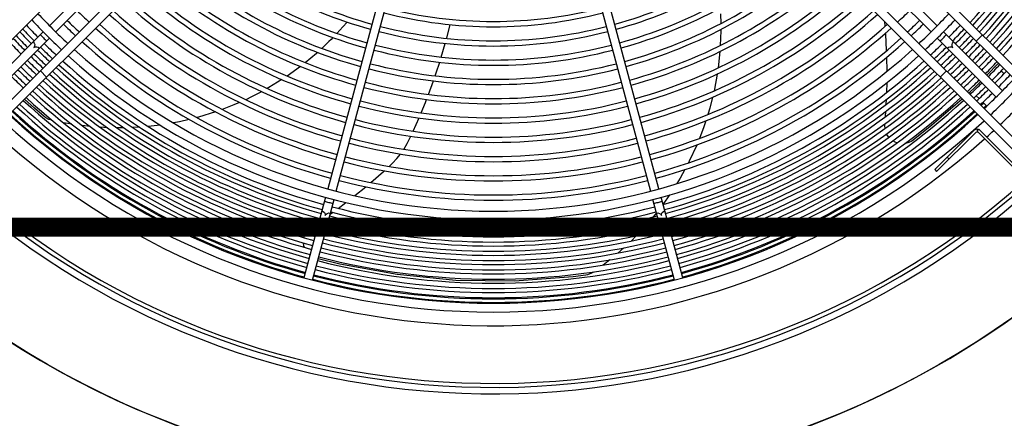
# Model space of a CAD drawing. Header units: centimetres. Extents: x -92429 to 178773, y 2337 to 428125.
# Tile 20 of 138: x 162449 to 162501, y 8883 to 8904. Entities that reach past the tile are written whole.
import ezdxf

# ---------------------------------------------------------------- set-up
doc = ezdxf.new("R2010")
doc.units = ezdxf.units.CM
doc.header["$LTSCALE"] = 50
doc.layers.add('Dach_Ist$0$RYSUNKOWE_NIEDRUK', color=6, linetype='Continuous', plot=False)
doc.layers.add('WL_urządzenia', color=1, linetype='Continuous')

msp = doc.modelspace()

# ---------------------------------------------------------------- linework, layer by layer
at = {"layer": 'Dach_Ist$0$RYSUNKOWE_NIEDRUK', "color": 8, "const_width": 1, "elevation": 2170}
msp.add_lwpolyline([(162474.34, 8804.997), (162761.334, 8893.291), (162225.915, 8893.291), (162346.373, 8893.291), (162346.373, 8733.149), (162346.373, 13607.706), (162346.373, 13508.773), (162262.567, 13508.773), (162671.299, 13508.773), (162444.719, 13577.681)], dxfattribs=at)
at = {"layer": 'WL_urządzenia', "color": 1, "linetype": 'Continuous'}
for p, q in [((162479.47, 8923.506, 2170), (162503.498, 8899.478, 2170)), ((162468.208, 8923.116, 2170), (162444.242, 8899.15, 2170)), ((162503.171, 8899.15, 2170), (162479.205, 8923.116, 2170)), ((162445.816, 8897.577, 2170), (162469.781, 8921.543, 2170)), ((162477.632, 8921.543, 2170), (162501.598, 8897.577, 2170)), ((162470.172, 8921.277, 2170), (162446.143, 8897.249, 2170)), ((162501.27, 8897.249, 2170), (162477.241, 8921.277, 2170)), ((162460.893, 8914.555, 2170), (162450.273, 8903.936, 2170)), ((162450.601, 8903.608, 2170), (162461.221, 8914.227, 2170)), ((162486.193, 8914.227, 2170), (162496.812, 8903.608, 2170)), ((162497.14, 8903.936, 2170), (162486.52, 8914.555, 2170)), ((162468.853, 8909.821, 2170), (162464.966, 8895.315, 2170)), ((162465.413, 8895.195, 2170), (162469.3, 8909.701, 2170)), ((162478.113, 8909.701, 2170), (162482, 8895.195, 2170)), ((162482.448, 8895.315, 2170), (162478.561, 8909.821, 2170)), ((162485.694, 8904.567, 2170), (162485.71, 8904.049, 2170)), ((162465.76, 8903.871, 2170), (162465.45, 8903.531, 2170)), ((162465.984, 8904.131, 2170), (162465.76, 8903.871, 2170)), ((162471.241, 8903.27, 2170), (162471.425, 8903.996, 2170)), ((162485.711, 8903.66, 2170), (162485.684, 8902.892, 2170)), ((162485.711, 8903.736, 2170), (162485.711, 8903.66, 2170)), ((162494.364, 8904.148, 2170), (162494.363, 8904.156, 2170)), ((162494.388, 8903.924, 2170), (162494.364, 8904.148, 2170)), ((162494.389, 8903.907, 2170), (162494.388, 8903.924, 2170)), ((162446.832, 8900.494, 2170), (162449.946, 8903.608, 2170)), ((162447.16, 8900.166, 2170), (162450.273, 8903.28, 2170)), ((162465.14, 8903.208, 2170), (162465.027, 8903.095, 2170)), ((162465.24, 8903.31, 2170), (162465.14, 8903.208, 2170)), ((162494.42, 8903.494, 2170), (162494.415, 8903.558, 2170)), ((162494.466, 8902.622, 2170), (162494.42, 8903.494, 2170)), ((162497.14, 8903.28, 2170), (162500.253, 8900.166, 2170)), ((162500.581, 8900.494, 2170), (162497.467, 8903.608, 2170)), ((162499.523, 8903.453, 2170), (162499.195, 8903.125, 2170)), ((162465.027, 8903.095, 2170), (162464.652, 8902.736, 2170)), ((162470.957, 8902.275, 2170), (162471.167, 8902.998, 2170)), ((162464.363, 8902.475, 2170), (162463.775, 8901.981, 2170)), ((162464.421, 8902.526, 2170), (162464.363, 8902.475, 2170)), ((162485.662, 8902.571, 2170), (162485.569, 8901.706, 2170)), ((162494.49, 8901.526, 2170), (162494.478, 8902.268, 2170)), ((162463.522, 8901.783, 2170), (162462.816, 8901.273, 2170)), ((162470.69, 8901.438, 2170), (162470.874, 8902.005, 2170)), ((162500.373, 8901.948, 2170), (162499.762, 8901.314, 2170)), ((162450.119, 8901.224, 2170), (162449.791, 8901.552, 2170)), ((162462.54, 8901.089, 2170), (162461.857, 8900.668, 2170)), ((162470.639, 8901.286, 2170), (162470.69, 8901.438, 2170)), ((162485.521, 8901.377, 2170), (162485.376, 8900.588, 2170)), ((162497.622, 8901.552, 2170), (162497.295, 8901.224, 2170)), ((162500.511, 8901.547, 2170), (162500.662, 8901.397, 2170)), ((162461.857, 8900.668, 2170), (162461.77, 8900.618, 2170)), ((162470.285, 8900.303, 2170), (162470.546, 8901.017, 2170)), ((162485.376, 8900.588, 2170), (162485.355, 8900.49, 2170)), ((162494.475, 8900.413, 2170), (162494.487, 8900.928, 2170)), ((162499.155, 8900.713, 2170), (162498.8, 8900.375, 2170)), ((162499.434, 8900.986, 2170), (162499.155, 8900.713, 2170)), ((162449.489, 8899.577, 2170), (162448.953, 8900.059, 2170)), ((162460.94, 8900.175, 2170), (162460.631, 8900.026, 2170)), ((162461.469, 8900.45, 2170), (162460.94, 8900.175, 2170)), ((162470.117, 8899.869, 2170), (162470.182, 8900.036, 2170)), ((162485.279, 8900.154, 2170), (162485.129, 8899.577, 2170)), ((162494.448, 8899.773, 2170), (162494.462, 8900.051, 2170)), ((162498.46, 8900.059, 2170), (162496.857, 8898.671, 2170)), ((162499.351, 8900.086, 2170), (162499.2, 8900.236, 2170)), ((162449.998, 8899.136, 2170), (162449.489, 8899.577, 2170)), ((162460.005, 8899.749, 2170), (162459.392, 8899.508, 2170)), ((162460.303, 8899.877, 2170), (162460.005, 8899.749, 2170)), ((162469.896, 8899.327, 2170), (162470.117, 8899.869, 2170)), ((162485.129, 8899.577, 2170), (162485.033, 8899.247, 2170)), ((162499.754, 8899.682, 2170), (162499.547, 8899.889, 2170)), ((162450.08, 8899.074, 2170), (162449.998, 8899.136, 2170)), ((162450.242, 8898.987, 2170), (162450.08, 8899.074, 2170)), ((162450.39, 8898.939, 2170), (162450.242, 8898.987, 2170)), ((162457.654, 8898.979, 2170), (162457.144, 8898.864, 2170)), ((162458.135, 8899.104, 2170), (162458.043, 8899.078, 2170)), ((162459.035, 8899.381, 2170), (162458.135, 8899.104, 2170)), ((162469.47, 8898.358, 2170), (162469.783, 8899.062, 2170)), ((162494.409, 8899.135, 2170), (162494.427, 8899.409, 2170)), ((162494.409, 8899.129, 2170), (162494.409, 8899.135, 2170)), ((162450.42, 8898.932, 2170), (162450.39, 8898.939, 2170)), ((162451.449, 8898.732, 2170), (162451.011, 8898.809, 2170)), ((162452.417, 8898.608, 2170), (162452.005, 8898.654, 2170)), ((162453.333, 8898.546, 2170), (162452.942, 8898.566, 2170)), ((162453.984, 8898.535, 2170), (162453.831, 8898.535, 2170)), ((162454.202, 8898.537, 2170), (162453.984, 8898.535, 2170)), ((162455.031, 8898.573, 2170), (162454.677, 8898.552, 2170)), ((162456.11, 8898.685, 2170), (162455.483, 8898.611, 2170)), ((162457.144, 8898.864, 2170), (162456.814, 8898.799, 2170)), ((162484.82, 8898.597, 2170), (162484.589, 8897.98, 2170)), ((162484.925, 8898.904, 2170), (162484.82, 8898.597, 2170)), ((162494.372, 8898.642, 2170), (162494.375, 8898.703, 2170)), ((162494.38, 8898.5, 2170), (162494.372, 8898.642, 2170)), ((162494.375, 8898.703, 2170), (162494.38, 8898.763, 2170)), ((162496.857, 8898.671, 2170), (162495.859, 8897.886, 2170)), ((162499.322, 8898.448, 2170), (162499.336, 8898.462, 2170)), ((162499.336, 8898.462, 2170), (162502.351, 8895.446, 2170)), ((162469.263, 8897.918, 2170), (162469.347, 8898.095, 2170)), ((162494.516, 8898.127, 2170), (162494.465, 8898.218, 2170)), ((162494.579, 8898.039, 2170), (162494.516, 8898.127, 2170)), ((162499.074, 8898.396, 2170), (162497.009, 8896.331, 2170)), ((162499.172, 8898.298, 2170), (162497.107, 8896.233, 2170)), ((162499.238, 8898.363, 2170), (162499.322, 8898.448, 2170)), ((162502.253, 8895.348, 2170), (162499.238, 8898.363, 2170)), ((162468.975, 8897.403, 2170), (162468.995, 8897.436, 2170)), ((162468.995, 8897.436, 2170), (162469.155, 8897.707, 2170)), ((162469.155, 8897.707, 2170), (162469.263, 8897.918, 2170)), ((162484.444, 8897.63, 2170), (162484.049, 8896.776, 2170)), ((162494.922, 8897.777, 2170), (162494.791, 8897.848, 2170)), ((162495.008, 8897.743, 2170), (162494.922, 8897.777, 2170)), ((162495.455, 8897.71, 2170), (162495.427, 8897.706, 2170)), ((162495.63, 8897.758, 2170), (162495.455, 8897.71, 2170)), ((162495.796, 8897.841, 2170), (162495.63, 8897.758, 2170)), ((162495.859, 8897.886, 2170), (162495.796, 8897.841, 2170)), ((162468.385, 8896.668, 2170), (162468.608, 8896.912, 2170)), ((162468.608, 8896.912, 2170), (162468.799, 8897.15, 2170)), ((162497.665, 8896.987, 2170), (162497.763, 8896.888, 2170)), ((162468.21, 8896.5, 2170), (162468.223, 8896.512, 2170)), ((162468.223, 8896.512, 2170), (162468.385, 8896.668, 2170)), ((162484.049, 8896.776, 2170), (162484.006, 8896.69, 2170)), ((162467.245, 8895.648, 2170), (162467.904, 8896.222, 2170)), ((162467.904, 8896.222, 2170), (162467.951, 8896.265, 2170)), ((162483.563, 8895.879, 2170), (162483.391, 8895.59, 2170)), ((162483.819, 8896.335, 2170), (162483.563, 8895.879, 2170)), ((162497.009, 8896.331, 2170), (162497.107, 8896.233, 2170)), ((162466.396, 8894.955, 2170), (162466.973, 8895.421, 2170)), ((162464.846, 8894.867, 2170), (162463.706, 8890.613, 2170)), ((162483.707, 8890.613, 2170), (162482.567, 8894.867, 2170)), ((162483.005, 8894.99, 2170), (162482.664, 8894.507, 2170)), ((162464.154, 8890.494, 2170), (162465.293, 8894.747, 2170)), ((162465.51, 8894.281, 2170), (162465.923, 8894.589, 2170)), ((162483.259, 8890.494, 2170), (162482.12, 8894.747, 2170)), ((162465.087, 8893.977, 2170), (162465.216, 8894.069, 2170)), ((162482.309, 8894.041, 2170), (162482.144, 8893.836, 2170)), ((162463.944, 8893.179, 2170), (162464.051, 8893.273, 2170)), ((162464.051, 8893.273, 2170), (162464.101, 8893.308, 2170)), ((162464.101, 8893.308, 2170), (162464.151, 8893.34, 2170)), ((162464.457, 8893.543, 2170), (162464.462, 8893.546, 2170)), ((162464.462, 8893.546, 2170), (162464.498, 8893.571, 2170)), ((162481.694, 8893.31, 2170), (162481.591, 8893.196, 2170)), ((162481.838, 8893.474, 2170), (162481.694, 8893.31, 2170)), ((162463.703, 8892.737, 2170), (162463.733, 8892.841, 2170)), ((162463.733, 8892.841, 2170), (162463.774, 8892.938, 2170)), ((162481.249, 8892.834, 2170), (162480.973, 8892.557, 2170)), ((162463.708, 8892.306, 2170), (162463.683, 8892.453, 2170)), ((162463.735, 8892.217, 2170), (162463.708, 8892.306, 2170)), ((162463.984, 8891.845, 2170), (162463.963, 8891.864, 2170)), ((162464.026, 8891.808, 2170), (162463.984, 8891.845, 2170)), ((162480.591, 8892.195, 2170), (162480.281, 8891.918, 2170)), ((162465.604, 8891.332, 2170), (162464.454, 8891.613, 2170)), ((162468.627, 8890.778, 2170), (162465.604, 8891.332, 2170)), ((162479.851, 8891.558, 2170), (162479.501, 8891.284, 2170)), ((162471.719, 8890.478, 2170), (162468.627, 8890.778, 2170)), ((162477.912, 8890.667, 2170), (162474.83, 8890.442, 2170)), ((162478.58, 8890.75, 2170), (162477.912, 8890.667, 2170)), ((162478.681, 8890.769, 2170), (162478.58, 8890.75, 2170)), ((162478.854, 8890.831, 2170), (162478.681, 8890.769, 2170)), ((162478.988, 8890.909, 2170), (162478.854, 8890.831, 2170)), ((162479.014, 8890.927, 2170), (162478.988, 8890.909, 2170)), ((162474.83, 8890.442, 2170), (162471.719, 8890.478, 2170))]:
    msp.add_line(p, q, dxfattribs=at)
for points in [[(162449.796, 8903.458, -0.037253), (162449.953, 8903.288, -0.037253), (162450.123, 8903.13)], [(162497.29, 8903.13, -0.037253), (162497.46, 8903.288, -0.037253), (162497.617, 8903.458)], [(162449.417, 8903.079, -0.407676), (162449.448, 8902.782, -0.407676), (162449.744, 8902.751)], [(162497.669, 8902.751, -0.407676), (162497.965, 8902.782, -0.407676), (162497.997, 8903.079)], [(162464.791, 8894.662, -0.037253), (162465.012, 8894.594, -0.037253), (162465.238, 8894.542)], [(162482.175, 8894.542, -0.037253), (162482.401, 8894.594, -0.037253), (162482.622, 8894.662)], [(162464.652, 8894.144, -0.407676), (162464.827, 8893.903, -0.407676), (162465.1, 8894.024)], [(162482.313, 8894.024, -0.407676), (162482.586, 8893.903, -0.407676), (162482.761, 8894.144)]]:
    msp.add_lwpolyline(points, format="xyb", dxfattribs=at)
msp.add_circle((162473.707, 8927.041, 2170), 47.277, dxfattribs=at)
for centre, radius, start, end in [((162473.707, 8927.041, 2170), 47.277, 319.4416, 310.5584), ((162473.707, 8927.041, 2170), 42.566, 317.9961, 312.0039), ((162473.707, 8927.041, 2170), 42.222, 318.0205, 311.9795), ((162473.707, 8927.041, 2170), 42.012, 318.0356, 311.9644), ((162473.707, 8927.041, 2170), 34.048, 317.6529, 344.61), ((162473.707, 8927.041, 2170), 34.26, 317.6364, 344.6124), ((162473.707, 8927.041, 2170), 34.538, 317.6152, 344.6155), ((162473.707, 8927.041, 2170), 34.751, 317.5992, 344.6179), ((162473.707, 8927.041, 2170), 35.029, 317.5785, 344.6209), ((162473.707, 8927.041, 2170), 35.242, 317.5629, 344.6232), ((162473.707, 8927.041, 2170), 35.52, 317.5429, 344.6262), ((162473.707, 8927.041, 2170), 35.732, 317.5277, 344.6284), ((162473.707, 8927.041, 2170), 36.011, 317.5082, 344.6313), ((162473.707, 8927.041, 2170), 36.223, 317.4935, 344.6334), ((162473.707, 8927.041, 2170), 36.501, 317.4744, 344.6362), ((162473.707, 8927.041, 2170), 24.177, 228.7373, 254.4508), ((162473.707, 8927.041, 2170), 23.899, 228.7809, 254.4444), ((162473.707, 8927.041, 2170), 23.899, 285.5556, 311.2191), ((162473.707, 8927.041, 2170), 24.177, 285.5492, 311.2627), ((162473.707, 8927.041, 2170), 24.918, 228.626, 254.4671), ((162473.707, 8927.041, 2170), 24.918, 285.5329, 311.374), ((162473.707, 8927.041, 2170), 25.196, 228.586, 254.473), ((162473.707, 8927.041, 2170), 25.196, 285.527, 311.414), ((162473.707, 8927.041, 2170), 26.215, 228.4464, 254.4935), ((162473.707, 8927.041, 2170), 25.937, 228.4834, 254.488), ((162473.707, 8927.041, 2170), 25.937, 285.512, 311.5166), ((162473.707, 8927.041, 2170), 26.215, 285.5065, 311.5536), ((162473.707, 8927.041, 2170), 26.956, 228.3516, 254.5074), ((162473.707, 8927.041, 2170), 26.956, 285.4926, 311.6484), ((162473.707, 8927.041, 2170), 27.234, 228.3173, 254.5124), ((162473.707, 8927.041, 2170), 27.234, 285.4876, 311.6827), ((162473.707, 8927.041, 2170), 28.253, 228.1975, 254.53), ((162473.707, 8927.041, 2170), 27.975, 228.2293, 254.5253), ((162473.707, 8927.041, 2170), 27.975, 285.4747, 311.7707), ((162473.707, 8927.041, 2170), 28.253, 285.47, 311.8025), ((162473.707, 8927.041, 2170), 29.272, 228.0861, 254.5464), ((162473.707, 8927.041, 2170), 28.994, 228.1157, 254.542), ((162473.707, 8927.041, 2170), 28.994, 285.458, 311.8843), ((162473.707, 8927.041, 2170), 29.272, 285.4536, 311.9139), ((162473.707, 8927.041, 2170), 31.31, 225.4241, 227.0361), ((162473.707, 8927.041, 2170), 30.013, 228.0099, 254.5576), ((162473.707, 8927.041, 2170), 22.88, 255.5804, 284.4196), ((162473.707, 8927.041, 2170), 30.013, 285.4424, 311.9901), ((162473.707, 8927.041, 2170), 31.31, 312.9639, 314.5759), ((162473.707, 8927.041, 2170), 33.372, 223.0898, 226.9102), ((162473.707, 8927.041, 2170), 32.908, 223.0629, 226.9371), ((162473.707, 8927.041, 2170), 32.051, 225.4143, 226.989), ((162473.707, 8927.041, 2170), 30.291, 227.9822, 254.5616), ((162473.707, 8927.041, 2170), 23.158, 255.5734, 284.4266), ((162473.707, 8927.041, 2170), 30.291, 285.4384, 312.0178), ((162473.707, 8927.041, 2170), 32.051, 313.011, 314.5857), ((162473.707, 8927.041, 2170), 32.908, 313.0629, 316.9371), ((162473.707, 8927.041, 2170), 33.372, 313.0898, 316.9102), ((162473.707, 8927.041, 2170), 34.048, 223.1277, 224.61), ((162473.707, 8927.041, 2170), 33.769, 223.1123, 224.6068), ((162473.707, 8927.041, 2170), 32.329, 225.4107, 226.9719), ((162473.707, 8927.041, 2170), 31.31, 227.8851, 254.5759), ((162473.707, 8927.041, 2170), 31.032, 227.9109, 254.5721), ((162473.707, 8927.041, 2170), 23.899, 255.5556, 284.4444), ((162473.707, 8927.041, 2170), 31.032, 285.4279, 312.0891), ((162473.707, 8927.041, 2170), 31.31, 285.4241, 312.1149), ((162473.707, 8927.041, 2170), 32.329, 313.0281, 314.5893), ((162473.707, 8927.041, 2170), 33.769, 315.3932, 316.8877), ((162473.707, 8927.041, 2170), 34.048, 315.39, 316.8723), ((162473.707, 8927.041, 2170), 34.751, 223.1656, 224.6179), ((162473.707, 8927.041, 2170), 34.538, 223.1543, 224.6155), ((162473.707, 8927.041, 2170), 34.26, 223.1393, 224.6124), ((162473.707, 8927.041, 2170), 32.051, 227.8183, 254.5857), ((162473.707, 8927.041, 2170), 24.177, 255.5492, 284.4508), ((162473.707, 8927.041, 2170), 32.051, 285.4143, 312.1817), ((162473.707, 8927.041, 2170), 34.26, 315.3876, 316.8607), ((162473.707, 8927.041, 2170), 34.538, 315.3845, 316.8457), ((162473.707, 8927.041, 2170), 34.751, 315.3821, 316.8344), ((162473.707, 8927.041, 2170), 35.029, 223.1802, 224.6209), ((162473.707, 8927.041, 2170), 34.26, 225.3876, 226.8607), ((162473.707, 8927.041, 2170), 34.048, 225.39, 226.8723), ((162473.707, 8927.041, 2170), 33.769, 225.3932, 226.8877), ((162473.707, 8927.041, 2170), 32.908, 227.7448, 312.2552), ((162473.707, 8927.041, 2170), 32.329, 227.794, 254.5893), ((162473.707, 8927.041, 2170), 25.196, 255.527, 284.473), ((162473.707, 8927.041, 2170), 24.918, 255.5329, 284.4671), ((162473.707, 8927.041, 2170), 32.329, 285.4107, 312.206), ((162473.707, 8927.041, 2170), 33.769, 313.1123, 314.6068), ((162473.707, 8927.041, 2170), 34.048, 313.1277, 314.61), ((162473.707, 8927.041, 2170), 34.26, 313.1393, 314.6124), ((162473.707, 8927.041, 2170), 35.029, 315.3791, 316.8198), ((162473.707, 8927.041, 2170), 35.242, 315.3768, 316.8088), ((162473.707, 8927.041, 2170), 35.52, 315.3738, 316.7947), ((162473.707, 8927.041, 2170), 35.029, 225.3791, 226.8198), ((162473.707, 8927.041, 2170), 34.751, 225.3821, 226.8344), ((162473.707, 8927.041, 2170), 34.538, 225.3845, 226.8457), ((162473.707, 8927.041, 2170), 33.372, 227.7066, 312.2934), ((162473.707, 8927.041, 2170), 34.538, 313.1543, 314.6155), ((162473.707, 8927.041, 2170), 34.751, 313.1656, 314.6179), ((162473.707, 8927.041, 2170), 35.029, 313.1802, 314.6209), ((162473.707, 8927.041, 2170), 35.732, 315.3716, 316.784), ((162473.707, 8927.041, 2170), 36.011, 315.3687, 316.7702), ((162473.707, 8927.041, 2170), 36.223, 315.3666, 316.7598), ((162473.707, 8927.041, 2170), 35.732, 225.3716, 226.784), ((162473.707, 8927.041, 2170), 35.52, 225.3738, 226.7947), ((162473.707, 8927.041, 2170), 35.242, 225.3768, 226.8088), ((162473.707, 8927.041, 2170), 34.26, 227.6364, 254.6124), ((162473.707, 8927.041, 2170), 34.048, 227.6529, 254.61), ((162473.707, 8927.041, 2170), 33.769, 227.6748, 254.6068), ((162473.707, 8927.041, 2170), 26.215, 255.5065, 284.4935), ((162473.707, 8927.041, 2170), 25.937, 255.512, 284.488), ((162473.707, 8927.041, 2170), 33.769, 285.3932, 312.3252), ((162473.707, 8927.041, 2170), 34.048, 285.39, 312.3471), ((162473.707, 8927.041, 2170), 34.26, 285.3876, 312.3636), ((162473.707, 8927.041, 2170), 35.242, 313.1912, 314.6232), ((162473.707, 8927.041, 2170), 35.52, 313.2053, 314.6262), ((162473.707, 8927.041, 2170), 35.732, 313.216, 314.6284), ((162473.707, 8927.041, 2170), 36.501, 315.3638, 316.7464), ((162473.707, 8927.041, 2170), 36.714, 315.3617, 316.7363), ((162473.707, 8927.041, 2170), 36.992, 315.359, 316.7232), ((162473.707, 8927.041, 2170), 36.223, 225.3666, 226.7598), ((162473.707, 8927.041, 2170), 36.011, 225.3687, 226.7702), ((162473.707, 8927.041, 2170), 35.029, 227.5785, 254.6209), ((162473.707, 8927.041, 2170), 34.751, 227.5992, 254.6179), ((162473.707, 8927.041, 2170), 34.538, 227.6152, 254.6155), ((162473.707, 8927.041, 2170), 34.538, 285.3845, 312.3848), ((162473.707, 8927.041, 2170), 34.751, 285.3821, 312.4008), ((162473.707, 8927.041, 2170), 35.029, 285.3791, 312.4215), ((162473.707, 8927.041, 2170), 36.011, 313.2298, 314.6313), ((162473.707, 8927.041, 2170), 36.223, 313.2402, 314.6334), ((162473.707, 8927.041, 2170), 36.501, 313.2536, 314.6362), ((162473.707, 8927.041, 2170), 37.775, 313.3125, 316.6875), ((162473.707, 8927.041, 2170), 37.205, 315.3569, 316.7134), ((162473.707, 8927.041, 2170), 37.483, 315.3543, 316.7007), ((162473.707, 8927.041, 2170), 35.732, 227.5277, 254.6284), ((162473.707, 8927.041, 2170), 35.52, 227.5429, 254.6262), ((162473.707, 8927.041, 2170), 35.242, 227.5629, 254.6232), ((162473.707, 8927.041, 2170), 27.234, 255.4876, 284.5124), ((162473.707, 8927.041, 2170), 26.956, 255.4926, 284.5074), ((162473.707, 8927.041, 2170), 35.242, 285.3768, 312.4371), ((162473.707, 8927.041, 2170), 35.52, 285.3738, 312.4571), ((162473.707, 8927.041, 2170), 35.732, 285.3716, 312.4723), ((162473.707, 8927.041, 2170), 36.714, 313.2637, 314.6383), ((162473.707, 8927.041, 2170), 36.992, 313.2768, 314.641), ((162473.707, 8927.041, 2170), 37.205, 313.2866, 314.6431), ((162473.707, 8927.041, 2170), 38.239, 313.333, 316.667), ((162473.707, 8927.041, 2170), 36.501, 227.4744, 254.6362), ((162473.707, 8927.041, 2170), 36.223, 227.4935, 254.6334), ((162473.707, 8927.041, 2170), 36.011, 227.5082, 254.6313), ((162473.707, 8927.041, 2170), 36.011, 285.3687, 312.4918), ((162473.707, 8927.041, 2170), 36.223, 285.3666, 312.5065), ((162473.707, 8927.041, 2170), 36.501, 285.3638, 312.5256), ((162473.707, 8927.041, 2170), 37.483, 313.2993, 314.6457), ((162473.707, 8927.041, 2170), 38.964, 313.364, 316.636), ((162473.707, 8927.041, 2170), 37.205, 227.4276, 254.6431), ((162473.707, 8927.041, 2170), 36.992, 227.4416, 254.641), ((162473.707, 8927.041, 2170), 36.714, 227.4601, 254.6383), ((162473.707, 8927.041, 2170), 28.253, 255.47, 284.53), ((162473.707, 8927.041, 2170), 27.975, 255.4747, 284.5253), ((162473.707, 8927.041, 2170), 36.714, 285.3617, 312.5399), ((162473.707, 8927.041, 2170), 36.992, 285.359, 312.5584), ((162473.707, 8927.041, 2170), 37.205, 285.3569, 312.5724), ((162473.707, 8927.041, 2170), 37.544, 313.3021, 313.5851), ((162473.707, 8927.041, 2170), 37.729, 313.3104, 313.5921), ((162473.707, 8927.041, 2170), 37.775, 227.3909, 312.6091), ((162473.707, 8927.041, 2170), 37.729, 227.3939, 254.6481), ((162473.707, 8927.041, 2170), 37.544, 227.4057, 254.6463), ((162473.707, 8927.041, 2170), 37.483, 227.4096, 254.6457), ((162473.707, 8927.041, 2170), 37.483, 285.3543, 312.5904), ((162473.707, 8927.041, 2170), 37.544, 285.3537, 312.5943), ((162473.707, 8927.041, 2170), 37.729, 285.3519, 312.6061), ((162473.707, 8927.041, 2170), 38.239, 227.362, 312.638), ((162473.707, 8927.041, 2170), 29.272, 255.4536, 284.5464), ((162473.707, 8927.041, 2170), 28.994, 255.458, 284.542), ((162499.238, 8898.232, 2170), 0.232, 68.5782, 135), ((162473.707, 8927.041, 2170), 38.964, 227.3179, 311.7267), ((162473.707, 8927.041, 2170), 30.013, 255.4424, 284.5576), ((162499.238, 8898.232, 2170), 0.0927, 45, 135), ((162473.707, 8927.041, 2170), 38.964, 311.9315, 312.6821), ((162473.707, 8927.041, 2170), 30.291, 255.4384, 284.5616), ((162473.707, 8927.041, 2170), 31.032, 255.4279, 284.5721), ((162473.707, 8927.041, 2170), 31.31, 255.4241, 284.5759), ((162473.707, 8927.041, 2170), 32.051, 255.4143, 284.5857), ((162473.707, 8927.041, 2170), 32.329, 255.4107, 284.5893), ((162473.707, 8927.041, 2170), 33.769, 255.3932, 284.6068), ((162473.707, 8927.041, 2170), 34.26, 255.3876, 284.6124), ((162473.707, 8927.041, 2170), 34.048, 255.39, 284.61), ((162473.707, 8927.041, 2170), 34.751, 255.3821, 284.6179), ((162473.707, 8927.041, 2170), 34.538, 255.3845, 284.6155), ((162473.707, 8927.041, 2170), 35.242, 255.3768, 284.6232), ((162473.707, 8927.041, 2170), 35.029, 255.3791, 284.6209), ((162473.707, 8927.041, 2170), 35.732, 255.3716, 284.6284), ((162473.707, 8927.041, 2170), 35.52, 255.3738, 284.6262), ((162473.707, 8927.041, 2170), 36.501, 255.3638, 284.6362), ((162473.707, 8927.041, 2170), 36.223, 255.3666, 284.6334), ((162473.707, 8927.041, 2170), 36.011, 255.3687, 284.6313), ((162473.707, 8927.041, 2170), 36.992, 255.359, 284.641), ((162473.707, 8927.041, 2170), 36.714, 255.3617, 284.6383), ((162473.707, 8927.041, 2170), 37.544, 255.3537, 284.6463), ((162473.707, 8927.041, 2170), 37.483, 255.3543, 284.6457), ((162473.707, 8927.041, 2170), 37.205, 255.3569, 284.6431), ((162473.707, 8927.041, 2170), 37.729, 255.3519, 284.6481)]:
    msp.add_arc(centre, radius, start, end, dxfattribs=at)

doc.saveas('drawing.dxf')
